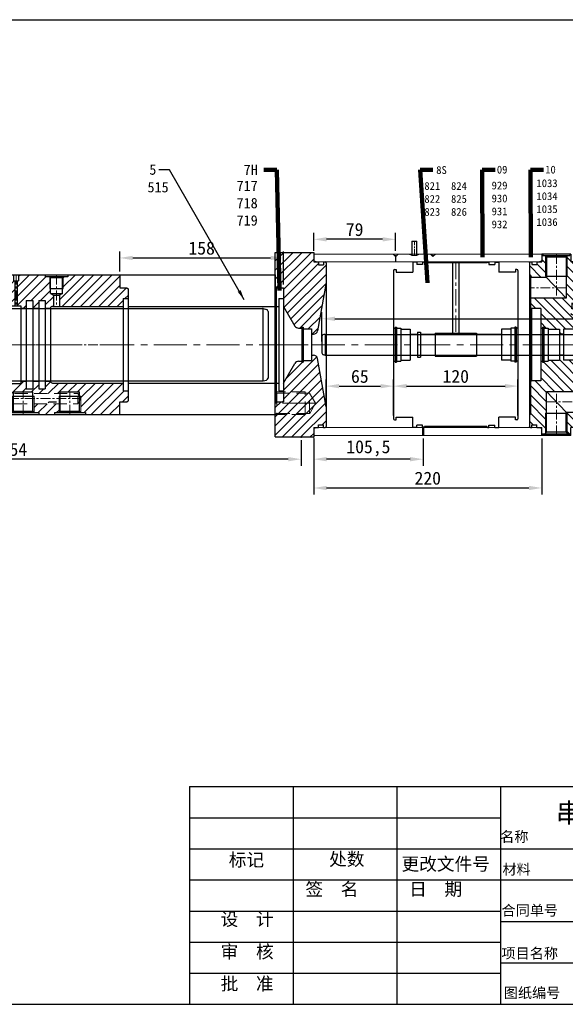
# Model space of a CAD drawing. Header units: millimetres. Extents: x 3176 to 6701, y -5770 to -692.
# Tile 2 of 10: x 4017 to 4543, y -4320 to -3370. Entities that reach past the tile are written whole.
import ezdxf

# ---------------------------------------------------------------- set-up
doc = ezdxf.new("R2010")
doc.units = ezdxf.units.MM
doc.linetypes.add('CENTER', pattern=[50.8, 31.75, -6.35, 6.35, -6.35])
doc.linetypes.add('DASHED', pattern=[19.05, 12.7, -6.35])
doc.layers.get('Defpoints').update_dxf_attribs({"lineweight": 25})
for name, color, linetype, lineweight in [('图层1', 7, 'Continuous', 25), ('图层2', 3, 'CENTER', 13), ('图层3', 2, 'Continuous', 13), ('图层4', 1, 'Continuous', 30), ('图层5', 5, 'DASHED', 13), ('图层7', 4, 'Continuous', 15)]:
    doc.layers.add(name, color=color, linetype=linetype, lineweight=lineweight)
doc.dimstyles.new('ISO-25', dxfattribs={"dimtxt": 2.5, "dimasz": 2.5, "dimexe": 1.25, "dimexo": 0.625, "dimtad": 1, "dimtxsty": 'Standard', "dimcen": 2.5, "dimadec": 0, "dimazin": 0, "dimtfac": 1, "dimtmove": 0, "dimatfit": 3, "dimfxl": 1, "dimarcsym": 0})
pattern_1 = [(45, (-1087.872, -218.9514), (-4.419417, 4.419417), [])]

# ---------------------------------------------------------------- blocks, each defined once
blk = doc.blocks.new('15高压腔b')
at = {"layer": '图层7'}
h = blk.add_hatch(dxfattribs=at)
h.set_pattern_fill('ANSI31', color=256, scale=50, style=0)
h.set_pattern_definition(pattern_1)
h.paths.add_polyline_path([(130, 54), (129, 55), (122, 55), (122, 67.5), (72, 67.5), (72, 65.5), (67.7, 65.5), (67.5, 65.3), (67.5, 54.14), (66.7, 54.14), (66.7, 49.5), (64, 47.94), (64, 37), (125.25, 37), (125.25, 44.45), (130, 44.45)])
h.paths.add_polyline_path([(55.3, 54.14), (54.5, 54.14), (54.5, 65.3), (54.3, 65.5), (50, 65.5), (50, 67.5), (24.45, 67.5), (24.45, 61.5), (23, 61.5), (23, 37.5), (26.8, 37.5), (26.8, 35.1), (31.8, 35.1), (31.8, 42.55), (38.1, 42.55), (38.1, 35.1), (43.9, 35.1), (43.9, 42.55), (50.2, 42.55), (50.2, 35.1), (55.2, 35.1, -0.399638), (57.2, 37), (58, 37), (58, 47.94), (55.3, 49.5)])
h.paths.add_polyline_path([(19.7, -45.5), (38.3, -45.5), (38.3, -47), (64.7, -47), (64.7, -45.5), (83.3, -45.5), (83.3, -49.5), (84.5, -49.5), (84.5, -65.2), (84.8, -65.5), (89, -65.5), (89, -67.5), (122, -67.5), (122, -55), (129, -55), (130, -54), (130, -44.45), (125.25, -44.45), (125.25, -37), (57.2, -37, -0.399638), (55.2, -35.1), (50.2, -35.1), (50.2, -42.55), (43.9, -42.55), (43.9, -35.1), (38.1, -35.1), (38.1, -42.55), (31.8, -42.55), (31.8, -35.1), (26.8, -35.1), (26.8, -37.5), (17.1, -37.5), (17.1, -35.1), (12.1, -35.1), (12.1, -39.75), (5, -39.75), (5, -35.1), (1, -35.1), (0, -36.1), (0, -43.5), (1.5, -45), (1.5, -47), (19.7, -47)])
h.paths.add_polyline_path([(63.5, -57), (39.5, -57), (39.5, -65.2), (39.8, -65.5), (44, -65.5), (44, -67.5), (59, -67.5), (59, -65.5), (63.2, -65.5), (63.5, -65.2)], flags=17)
h.paths.add_polyline_path([(18.5, -57), (1, -57), (0, -58), (0, -61.5), (1, -62.5), (2.5, -62.5), (2.5, -59.7), (7.3, -59.7), (7.3, -62.5), (12, -62.5), (12, -67.5), (14, -67.5), (14, -65.5), (18.2, -65.5), (18.5, -65.2)], flags=17)
h.paths.add_polyline_path([(78.11, 55.21), (78.11, 59.79), (81.86, 59.79), (81.86, 55.21)], flags=24)
h.paths.add_polyline_path([(28, 47.15), (33.42, 47.15), (33.42, 43.4), (28, 43.4)], flags=24)
h.paths.add_polyline_path([(29.45, 56.06), (38.62, 56.06), (38.62, 51.89), (29.45, 51.89)], flags=24)
h.paths.add_polyline_path([(28.65, 63.04), (28.65, 65.96), (32.4, 65.96), (32.4, 63.04)], flags=24)
h.paths.add_polyline_path([(102.25, -59.21), (102.25, -53.79), (106, -53.79), (106, -59.21)], flags=24)
h.paths.add_polyline_path([(93.54, -60.79), (93.54, -56.21), (97.29, -56.21), (97.29, -60.79)], flags=24)
h = blk.add_hatch(dxfattribs=at)
h.set_pattern_fill('ANSI31', color=256, scale=50, style=0)
h.set_pattern_definition(pattern_1)
h.paths.add_polyline_path([(21, 61.5), (19.55, 61.5), (19.55, 67.5), (12, 67.5), (12, 62.5), (7.3, 62.5), (7.3, 59.7), (2.5, 59.7), (2.5, 62.5), (1, 62.5), (0, 61.5), (0, 58), (1.5, 56.5), (1.5, 45), (0, 43.5), (0, 36.1), (1, 35.1), (5, 35.1), (5, 39.75), (12.1, 39.75), (12.1, 35.1), (17.1, 35.1), (17.1, 37.5), (21, 37.5)])
at = {"layer": '图层1'}
for p, q in [((12, 67.5), (122, 67.5)), ((12, 67.5), (12, 62.5)), ((122, 67.5), (122, 55)), ((0, 61.5), (1, 62.5)), ((0, 61.5), (0, -61.5)), ((0, 58), (1.5, 56.5)), ((1, 62.5), (2.5, 62.5)), ((2.5, 62.5), (2.5, 59.7)), ((2.5, 59.7), (7.3, 59.7)), ((7.3, 62.5), (12, 62.5)), ((7.3, 62.5), (7.3, 59.7)), ((19.55, 61.5), (24.45, 61.5)), ((72, 65.5), (50, 65.5)), ((55.3, 64.5), (54.3, 65.5)), ((66.7, 64.5), (55.3, 64.5)), ((66.7, 64.5), (67.7, 65.5)), ((1.5, 56.5), (1.5, 45)), ((54.5, 54.14), (67.5, 54.14)), ((55.3, 49.5), (58, 47.94)), ((55.3, 49.5), (66.7, 49.5)), ((58, 47.94), (64, 47.94)), ((66.7, 49.5), (64, 47.94)), ((122, 55), (129, 55)), ((129, 55), (130, 54)), ((130, 54), (130, -54)), ((1.5, 45), (0, 43.5)), ((5, 39.75), (12.1, 39.75)), ((5, 39.75), (5, -39.75)), ((12.1, 39.75), (12.1, -39.75)), ((31.8, 42.55), (31.8, -42.55)), ((31.8, 42.55), (38.1, 42.55)), ((38.1, 42.55), (38.1, -42.55)), ((43.9, 42.55), (43.9, -42.55)), ((43.9, 42.55), (50.2, 42.55)), ((50.2, 42.55), (50.2, -42.55)), ((125.25, 44.45), (130, 44.45)), ((125.25, 44.45), (125.25, -44.45)), ((0, 36.1), (1, 35.1)), ((1, 35.1), (1, -35.1)), ((1, 35.1), (5, 35.1)), ((12.1, 35.1), (17.1, 35.1)), ((17.1, 37.5), (17.1, -37.5)), ((17.1, 37.5), (26.8, 37.5)), ((26.8, 37.5), (26.8, -37.5)), ((26.8, 35.1), (31.8, 35.1)), ((38.1, 35.1), (43.9, 35.1)), ((50.2, 35.1), (55.2, 35.1)), ((55.2, 35), (55.2, -35)), ((57.2, 37), (125.25, 37)), ((1, -35.1), (0, -36.1)), ((1, -35.1), (5, -35.1)), ((12.1, -35.1), (17.1, -35.1)), ((17.1, -37.5), (26.8, -37.5)), ((26.8, -35.1), (31.8, -35.1)), ((38.1, -35.1), (43.9, -35.1)), ((50.2, -35.1), (55.2, -35.1)), ((57.2, -37), (125.25, -37)), ((1.5, -45), (0, -43.5)), ((1.5, -56.5), (1.5, -45)), ((5, -39.75), (12.1, -39.75)), ((19.7, -64), (19.7, -45.5)), ((19.7, -45.5), (38.3, -45.5)), ((31.8, -42.55), (38.1, -42.55)), ((38.3, -64), (38.3, -45.5)), ((43.9, -42.55), (50.2, -42.55)), ((64.7, -64), (64.7, -45.5)), ((64.7, -45.5), (83.3, -45.5)), ((83.3, -64), (83.3, -45.5)), ((125.25, -44.45), (130, -44.45)), ((0, -58), (1.5, -56.5)), ((18.5, -49.5), (39.5, -49.5)), ((63.5, -49.5), (84.5, -49.5)), ((122, -55), (129, -55)), ((122, -67.5), (122, -55)), ((129, -55), (130, -54)), ((0, -61.5), (1, -62.5)), ((1, -62.5), (2.5, -62.5)), ((2.5, -62.5), (2.5, -59.7)), ((2.5, -59.7), (7.3, -59.7)), ((7.3, -62.5), (7.3, -59.7)), ((7.3, -62.5), (12, -62.5)), ((12, -67.5), (12, -62.5)), ((14, -65.5), (44, -65.5)), ((14, -65.5), (14, -67.5)), ((19.7, -64), (18.2, -65.5)), ((19.7, -64), (38.3, -64)), ((38.3, -64), (39.8, -65.5)), ((44, -65.5), (44, -67.5)), ((59, -65.5), (89, -65.5)), ((59, -65.5), (59, -67.5)), ((64.7, -64), (63.2, -65.5)), ((64.7, -64), (83.3, -64)), ((83.3, -64), (84.8, -65.5)), ((89, -65.5), (89, -67.5)), ((12, -67.5), (122, -67.5))]:
    blk.add_line(p, q, dxfattribs=at)
at = {"layer": '图层1', "ltscale": 0.5}
for p, q in [((19.55, 67.5), (19.55, 61.5)), ((24.45, 67.5), (24.45, 61.5)), ((21, 61.5), (21, 37.5)), ((23, 61.5), (23, 37.5)), ((58, 47.94), (58, 37)), ((64, 47.94), (64, 37))]:
    blk.add_line(p, q, dxfattribs=at)
at = {"layer": '图层1', "ltscale": 0.2}
for p, q in [((50, 67.5), (50, 65.5)), ((72, 67.5), (72, 65.5)), ((55.3, 49.5), (55.3, 64.5)), ((66.7, 49.5), (66.7, 64.5))]:
    blk.add_line(p, q, dxfattribs=at)
at = {"layer": '图层1'}
for centre, start, end in [((57.2, 35), 90, 180), ((57.2, -35), 180, 270)]:
    blk.add_arc(centre, 2, start, end, dxfattribs=at)
at = {"layer": '图层2', "ltscale": 0.3}
for p, q in [((22, 67.5), (22, 37.5)), ((61, 67.5), (61, 37)), ((0, 0), (130, 0)), ((29, -67.5), (29, -45.5)), ((74, -67.5), (74, -45.5)), ((0, -52), (82.66, -52))]:
    blk.add_line(p, q, dxfattribs=at)
at = {"layer": '图层5'}
for p, q in [((1.5, -47), (81.5, -47)), ((81.5, -47), (84.39, -52)), ((1, -57), (81.5, -57)), ((81.5, -57), (84.39, -52))]:
    blk.add_line(p, q, dxfattribs=at)
at = {"layer": '图层5', "ltscale": 0.5}
blk.add_line((81.5, -57), (81.5, -47), dxfattribs=at)
at = {"layer": '图层7', "ltscale": 0.2}
for p, q in [((54.5, 54.14), (54.5, 65.3)), ((67.5, 54.14), (67.5, 65.3))]:
    blk.add_line(p, q, dxfattribs=at)
at = {"layer": '图层7'}
for p, q in [((18.5, -65.2), (18.5, -49.5)), ((39.5, -65.2), (39.5, -49.5)), ((63.5, -65.2), (63.5, -49.5)), ((84.5, -65.2), (84.5, -49.5))]:
    blk.add_line(p, q, dxfattribs=at)
blk = doc.blocks.new('15-175特殊中法兰')
at = {"layer": '图层7'}
h = blk.add_hatch(dxfattribs=at)
h.set_pattern_fill('ANSI31', color=256, scale=50, style=0)
h.set_pattern_definition([(45, (0, 0), (-4.4194, 4.4194), [])])
h.paths.add_polyline_path([(49, 60), (49, 79, 0.414214), (48, 80), (46.5, 80), (46.5, 77.2), (41.7, 77.2), (41.7, 80), (37, 80), (37, 89), (0, 89), (0, 56), (1, 55), (8, 55), (8, 37), (18.97, 18, 0.267949), (22.43, 16), (25.5, 16), (25.5, 16.85), (26.8, 16.85), (26.8, 15.85, 0.414214), (27.3, 15.35), (35, 15.35), (35, 10.1), (36.84, 10.1, 0.36397), (40.78, 13.41)])
h.paths.add_polyline_path([(49, -60), (40.78, -13.41, 0.36397), (36.84, -10.1), (35, -10.1), (35, -15.35), (27.3, -15.35, 0.414214), (26.8, -15.85), (26.8, -16.85), (25.5, -16.85), (25.5, -16), (22.43, -16, 0.267949), (18.97, -18), (8, -37), (8, -55), (1, -55), (0, -56), (0, -89), (37, -89), (37, -80), (41.7, -80), (41.7, -77.2), (46.5, -77.2), (46.5, -80), (48, -80, 0.414214), (49, -79)])
h.paths.add_polyline_path([(31.5, -41.75), (31.5, -37.71), (35, -39.73)], flags=16)
h.paths.add_polyline_path([(27.26, 28.9), (38.76, 28.9), (38.76, 23.48), (27.26, 23.48)], flags=24)
h.paths.add_polyline_path([(37.56, 21.5), (39.83, 16.58), (36.43, 15.01), (34.16, 19.93)], flags=24)
h.paths.add_polyline_path([(31.8, 36.4), (42.47, 36.4), (42.47, 30.99), (31.8, 30.99)], flags=24)
h.paths.add_polyline_path([(2.3, 72.33), (11.8, 72.33), (11.8, 67.33), (2.3, 67.33)], flags=24)
h.paths.add_polyline_path([(18.79, -43.15), (24.21, -43.15), (24.21, -46.9), (18.79, -46.9)], flags=24)
h.paths.add_polyline_path([(11.89, -74.02), (11.89, -55.6), (18.97, -55.6), (18.97, -74.02)], flags=24)
h.paths.add_polyline_path([(20.93, -74.14), (20.93, -50.06), (28.01, -50.06), (28.01, -74.14)], flags=24)
h.paths.add_polyline_path([(30.7, -43.39), (30.7, -37.98), (26.95, -37.98), (26.95, -43.39)], flags=24)
at = {"layer": '图层1'}
for p, q in [((0, -89), (0, 89)), ((0, 89), (37, 89)), ((37, 89), (37, 80)), ((37, 80), (41.7, 80)), ((41.7, 80), (41.7, 77.2)), ((41.7, 77.2), (46.5, 77.2)), ((46.5, 80), (46.5, 77.2)), ((46.5, 80), (48, 80)), ((49, 79), (49, -79)), ((49, 60), (40.78, 13.41)), ((0, 56), (1, 55)), ((1, -55), (1, 55)), ((1, 55), (8, 55)), ((8, 55), (8, -55)), ((8, 37), (18.97, 18)), ((22.43, 16), (25.5, 16)), ((25.5, 16.85), (25.5, -16.85)), ((25.5, 16.85), (26.8, 16.85)), ((26.8, 16.85), (26.8, -16.85)), ((27.3, 15.35), (35, 15.35)), ((35, 15.35), (35, -15.35)), ((35, 10.1), (36.84, 10.1)), ((8, -37), (18.97, -18)), ((22.43, -16), (25.5, -16)), ((25.5, -16.85), (26.8, -16.85)), ((27.3, -15.35), (35, -15.35)), ((35, -10.1), (36.84, -10.1)), ((49, -60), (40.78, -13.41)), ((1, -55), (0, -56)), ((1, -55), (8, -55)), ((1.5, -66.25), (0, -67.75)), ((37, -80), (37, -89)), ((37, -80), (41.7, -80)), ((41.7, -80), (41.7, -77.2)), ((41.7, -77.2), (46.5, -77.2)), ((46.5, -80), (46.5, -77.2)), ((46.5, -80), (48, -80)), ((0, -89), (37, -89))]:
    blk.add_line(p, q, dxfattribs=at)
for centre, radius, start, end in [((48, 79), 1, 0, 90), ((22.43, 20), 4, 210, 270), ((27.3, 15.85), 0.5, 180, 270), ((36.84, 14.1), 4, 270, 350), ((22.43, -20), 4, 90, 150), ((27.3, -15.85), 0.5, 90, 180), ((36.84, -14.1), 4, 10, 90), ((48, -79), 1, 270, 0)]:
    blk.add_arc(centre, radius, start, end, dxfattribs=at)
at = {"layer": '图层2'}
for p, q in [((0, 0), (49, 0)), ((38.78, -56.5), (0, -56.5))]:
    blk.add_line(p, q, dxfattribs=at)
at = {"layer": '图层5'}
for p, q in [((0, -45.25), (1.5, -46.75)), ((28.8, -45.5), (0.25, -45.5)), ((1.5, -46.75), (1.5, -66.25)), ((33.1, -46.75), (1.5, -46.75)), ((28.8, -67.5), (28.8, -45.5)), ((33.1, -66.25), (33.1, -46.75)), ((38.73, -56.5), (33.1, -46.75)), ((38.78, -56.5), (33.16, -66.25)), ((33.16, -66.25), (1.5, -66.25)), ((28.8, -67.5), (0.25, -67.5))]:
    blk.add_line(p, q, dxfattribs=at)
blk = doc.blocks.new('*D3214')
at = {"layer": 'Defpoints', "color": 0}
for p in [(4377.88, -3723.39), (4312.88, -3743.42), (4377.88, -3743.42)]:
    blk.add_point(p, dxfattribs=at)
at = {"layer": '图层3', "color": 0, "lineweight": -2}
for p, q in [((4312.88, -3740.29), (4312.88, -3717.14)), ((4325.38, -3723.39), (4365.38, -3723.39)), ((4377.88, -3740.29), (4377.88, -3717.14))]:
    blk.add_line(p, q, dxfattribs=at)
at = {"layer": '图层3', "color": 0}
for points in [[(4325.38, -3721.31), (4325.38, -3725.48), (4312.88, -3723.39)], [(4365.38, -3725.48), (4365.38, -3721.31), (4377.88, -3723.39)]]:
    blk.add_solid(points, dxfattribs=at)
at = {"layer": '图层3', "color": 0, "insert": (4345.38, -3714.02), "char_height": 12.5, "attachment_point": 5}
blk.add_mtext('65', dxfattribs=at)
blk = doc.blocks.new('*D3215')
at = {"layer": 'Defpoints', "color": 0}
for p in [(4497.88, -3723.39), (4377.88, -3754.92), (4497.88, -3754.92)]:
    blk.add_point(p, dxfattribs=at)
at = {"layer": '图层3', "color": 0, "lineweight": -2}
for p, q in [((4377.88, -3751.79), (4377.88, -3717.14)), ((4390.38, -3723.39), (4485.38, -3723.39)), ((4497.88, -3751.79), (4497.88, -3717.14))]:
    blk.add_line(p, q, dxfattribs=at)
at = {"layer": '图层3', "color": 0}
for points in [[(4390.38, -3721.31), (4390.38, -3725.48), (4377.88, -3723.39)], [(4485.38, -3725.48), (4485.38, -3721.31), (4497.88, -3723.39)]]:
    blk.add_solid(points, dxfattribs=at)
at = {"layer": '图层3', "color": 0, "insert": (4437.88, -3714.02), "char_height": 12.5, "attachment_point": 5}
blk.add_mtext('120', dxfattribs=at)
blk = doc.blocks.new('*D3216')
at = {"layer": 'Defpoints', "color": 0}
for p in [(4300.88, -3770.92), (4520.88, -3770.92), (4520.88, -3821.67)]:
    blk.add_point(p, dxfattribs=at)
at = {"layer": '图层3', "color": 0, "lineweight": -2}
for p, q in [((4300.88, -3774.04), (4300.88, -3827.92)), ((4520.88, -3774.04), (4520.88, -3827.92)), ((4313.38, -3821.67), (4508.38, -3821.67))]:
    blk.add_line(p, q, dxfattribs=at)
at = {"layer": '图层3', "color": 0}
for points in [[(4313.38, -3819.58), (4313.38, -3823.75), (4300.88, -3821.67)], [(4508.38, -3823.75), (4508.38, -3819.58), (4520.88, -3821.67)]]:
    blk.add_solid(points, dxfattribs=at)
at = {"layer": '图层3', "color": 0, "insert": (4410.88, -3812.29), "char_height": 12.5, "attachment_point": 5}
blk.add_mtext('220', dxfattribs=at)
blk = doc.blocks.new('*D3226')
at = {"layer": 'Defpoints', "color": 0}
for p in [(4300.88, -3770.92), (4406.38, -3770.92), (4300.88, -3793.88)]:
    blk.add_point(p, dxfattribs=at)
at = {"layer": '图层3', "color": 0, "lineweight": -2}
for p, q in [((4300.88, -3774.04), (4300.88, -3800.13)), ((4406.38, -3774.04), (4406.38, -3800.13)), ((4393.88, -3793.88), (4313.38, -3793.88))]:
    blk.add_line(p, q, dxfattribs=at)
at = {"layer": '图层3', "color": 0}
for points in [[(4313.38, -3791.79), (4313.38, -3795.96), (4300.88, -3793.88)], [(4393.88, -3795.96), (4393.88, -3791.79), (4406.38, -3793.88)]]:
    blk.add_solid(points, dxfattribs=at)
at = {"layer": '图层3', "color": 0, "insert": (4353.63, -3783.46), "char_height": 12.5, "attachment_point": 5}
blk.add_mtext('105,5', dxfattribs=at)
blk = doc.blocks.new('*D3227')
at = {"layer": 'Defpoints', "color": 0}
for p in [(4300.88, -3581.74), (4300.88, -3595.92), (4379.88, -3595.92)]:
    blk.add_point(p, dxfattribs=at)
at = {"layer": '图层3', "color": 0, "lineweight": -2}
for p, q in [((4300.88, -3592.79), (4300.88, -3575.49)), ((4379.88, -3592.79), (4379.88, -3575.49)), ((4367.38, -3581.74), (4313.38, -3581.74))]:
    blk.add_line(p, q, dxfattribs=at)
at = {"layer": '图层3', "color": 0}
for points in [[(4313.38, -3579.66), (4313.38, -3583.82), (4300.88, -3581.74)], [(4367.38, -3583.82), (4367.38, -3579.66), (4379.88, -3581.74)]]:
    blk.add_solid(points, dxfattribs=at)
at = {"layer": '图层3', "color": 0, "insert": (4340.38, -3572.37), "char_height": 12.5, "attachment_point": 5}
blk.add_mtext('79', dxfattribs=at)
blk = doc.blocks.new('160气簧法兰')
at = {"layer": '图层7'}
h = blk.add_hatch(dxfattribs=at)
h.set_pattern_fill('ANSI31', color=256, scale=50)
h.set_pattern_definition([(45, (-5085.711, -780.8115), (-4.4194174, 4.4194174), [])])
h.paths.add_polyline_path([(52, 79, 0.414214), (51, 80), (49.5, 80), (49.5, 77.3), (44.7, 77.3), (44.7, 80), (40, 80), (40, 87.5), (39, 87.5), (39, 86), (36.9, 86), (36.4, 85.5), (36.4, 66), (35.4, 66), (35.4, 65), (51, 65), (51, 67), (52, 68)])
h.paths.add_polyline_path([(1, 67), (1, 16), (2.7, 16), (2.7, 16.85), (4, 16.85), (4, 16), (8, 16), (8, 15), (19, 15), (19, 10.1), (23, 10.1), (23, 15), (34, 15), (34, 16), (38, 16), (38, 16.85), (39.3, 16.85), (39.3, 16), (41, 16), (41, 35), (50, 35), (51, 36), (51, 45), (26, 45), (16.6, 45), (16.6, 55), (16.6, 66), (15.6, 66), (15.6, 85.5), (15.1, 86), (13, 86), (13, 87.5), (12, 87.5), (12, 80), (7.3, 80), (7.3, 77.3), (2.5, 77.3), (2.5, 80), (1, 80, 0.414214), (0, 79), (0, 68)])
h.paths.add_polyline_path([(1, -45), (26, -45), (35.4, -45), (35.4, -55), (35.4, -66), (36.4, -66), (36.4, -85.5), (36.9, -86), (39, -86), (39, -87.5), (40, -87.5), (40, -80), (44.7, -80), (44.7, -77.3), (49.5, -77.3), (49.5, -80), (51, -80, 0.414214), (52, -79), (52, -68), (51, -67), (51, -36), (50, -35), (41, -35), (41, -16), (39.3, -16), (39.3, -16.85), (38, -16.85), (38, -16), (34, -16), (34, -15), (23, -15), (23, -10.1), (19, -10.1), (19, -15), (8, -15), (8, -16), (4, -16), (4, -16.85), (2.7, -16.85), (2.7, -16), (1, -16)])
h.paths.add_polyline_path([(0, -79, 0.414214), (1, -80), (2.5, -80), (2.5, -77.3), (7.3, -77.3), (7.3, -80), (12, -80), (12, -87.5), (13, -87.5), (13, -86), (15.1, -86), (15.6, -85.5), (15.6, -66), (16.6, -66), (16.6, -65), (1, -65), (1, -67), (0, -68)])
at = {"layer": '图层1'}
for p, q in [((12, 87.5), (40, 87.5)), ((12, 87.5), (12, 80)), ((13, 87.5), (13, 86)), ((39, 86), (13, 86)), ((15.1, 86), (16.6, 84.5)), ((36.9, 86), (35.4, 84.5)), ((39, 87.5), (39, 86)), ((40, 87.5), (40, 80)), ((0, 79), (0, -79)), ((1, 80), (2.5, 80)), ((2.5, 80), (2.5, 77.3)), ((2.5, 77.3), (7.3, 77.3)), ((7.3, 80), (7.3, 77.3)), ((7.3, 80), (12, 80)), ((16.6, 84.5), (16.6, 45)), ((16.6, 84.5), (35.4, 84.5)), ((35.4, 84.5), (35.4, 65)), ((44.7, 80), (40, 80)), ((44.7, 80), (44.7, 77.3)), ((49.5, 77.3), (44.7, 77.3)), ((49.5, 80), (49.5, 77.3)), ((51, 80), (49.5, 80)), ((52, 79), (52, -79)), ((0, 68), (1, 67)), ((1, 67), (1, -67)), ((52, 68), (51, 67)), ((51, 67), (51, -67)), ((36.4, 66), (15.6, 66)), ((35.4, 65), (16.6, 45)), ((35.4, 65), (51, 65)), ((16.6, 45), (51, 45)), ((41, 35), (41, -35)), ((41, 35), (50, 35)), ((50, 35), (51, 36)), ((50, 35), (50, -35)), ((1, 16), (2.7, 16)), ((2.7, 16.85), (2.7, -16.85)), ((2.7, 16.85), (4, 16.85)), ((4, 16.85), (4, -16.85)), ((4, 16), (8, 16)), ((8, 16), (8, -16)), ((8, 15), (19, 15)), ((19, 15), (19, -15)), ((19, 10.1), (23, 10.1)), ((34, 15), (23, 15)), ((23, 15), (23, -15)), ((34, 16), (34, -16)), ((38, 16), (34, 16)), ((38, 16.85), (38, -16.85)), ((39.3, 16.85), (38, 16.85)), ((39.3, 16.85), (39.3, -16.85)), ((41, 16), (39.3, 16)), ((1, -16), (2.7, -16)), ((2.7, -16.85), (4, -16.85)), ((4, -16), (8, -16)), ((8, -15), (19, -15)), ((19, -10.1), (23, -10.1)), ((34, -15), (23, -15)), ((38, -16), (34, -16)), ((39.3, -16.85), (38, -16.85)), ((41, -16), (39.3, -16)), ((41, -35), (50, -35)), ((51, -36), (50, -35)), ((35.4, -45), (1, -45)), ((16.6, -65), (35.4, -45)), ((35.4, -84.5), (35.4, -45)), ((16.6, -65), (1, -65)), ((36.4, -66), (15.6, -66)), ((16.6, -84.5), (16.6, -65)), ((0, -68), (1, -67)), ((52, -68), (51, -67)), ((1, -80), (2.5, -80)), ((2.5, -77.3), (7.3, -77.3)), ((2.5, -80), (2.5, -77.3)), ((7.3, -80), (7.3, -77.3)), ((7.3, -80), (12, -80)), ((12, -87.5), (12, -80)), ((15.1, -86), (16.6, -84.5)), ((16.6, -84.5), (35.4, -84.5)), ((36.9, -86), (35.4, -84.5)), ((40, -87.5), (40, -80)), ((44.7, -80), (40, -80)), ((44.7, -80), (44.7, -77.3)), ((49.5, -77.3), (44.7, -77.3)), ((49.5, -80), (49.5, -77.3)), ((51, -80), (49.5, -80)), ((12, -87.5), (40, -87.5)), ((39, -86), (13, -86)), ((13, -87.5), (13, -86)), ((39, -87.5), (39, -86))]:
    blk.add_line(p, q, dxfattribs=at)
for centre, start, end in [((1, 79), 90, 180), ((51, 79), 0, 90), ((1, -79), 180, 270), ((51, -79), 270, 0)]:
    blk.add_arc(centre, 1, start, end, dxfattribs=at)
at = {"layer": '图层2', "ltscale": 0.3}
for p, q in [((26, 87.5), (26, 45)), ((16.6, 55), (52, 55)), ((26, -87.5), (26, -45)), ((35.4, -55), (0, -55))]:
    blk.add_line(p, q, dxfattribs=at)
at = {"layer": '图层2'}
blk.add_line((0, 0), (52, 0), dxfattribs=at)
at = {"layer": '图层7'}
for p, q in [((36.4, 85.5), (36.4, 66)), ((15.6, 85.5), (15.6, 66)), ((15.6, -85.5), (15.6, -66)), ((36.4, -85.5), (36.4, -66))]:
    blk.add_line(p, q, dxfattribs=at)
blk = doc.blocks.new('*D3385')
at = {"layer": 'Defpoints', "color": 0}
for p in [(4271.88, -3599.71), (4113.88, -3615.92), (4271.88, -3628.42)]:
    blk.add_point(p, dxfattribs=at)
at = {"layer": '图层3', "color": 0, "lineweight": -2}
for p, q in [((4113.88, -3612.79), (4113.88, -3593.46)), ((4126.38, -3599.71), (4259.38, -3599.71)), ((4271.88, -3625.29), (4271.88, -3593.46))]:
    blk.add_line(p, q, dxfattribs=at)
at = {"layer": '图层3', "color": 0}
for points in [[(4126.38, -3597.62), (4126.38, -3601.79), (4113.88, -3599.71)], [(4259.38, -3601.79), (4259.38, -3597.62), (4271.88, -3599.71)]]:
    blk.add_solid(points, dxfattribs=at)
at = {"layer": '图层3', "color": 0, "insert": (4192.88, -3590.33), "char_height": 12.5, "attachment_point": 5}
blk.add_mtext('158', dxfattribs=at)
blk = doc.blocks.new('*D3387')
at = {"layer": 'Defpoints', "color": 0}
for p in [(3734.88, -3751.92), (4288.88, -3772.42), (3734.88, -3793.88)]:
    blk.add_point(p, dxfattribs=at)
at = {"layer": '图层3', "color": 0, "lineweight": -2}
for p, q in [((3734.88, -3755.04), (3734.88, -3800.13)), ((4288.88, -3775.54), (4288.88, -3800.13)), ((4276.38, -3793.88), (3747.38, -3793.88))]:
    blk.add_line(p, q, dxfattribs=at)
at = {"layer": '图层3', "color": 0}
for points in [[(3747.38, -3791.79), (3747.38, -3795.96), (3734.88, -3793.88)], [(4276.38, -3795.96), (4276.38, -3791.79), (4288.88, -3793.88)]]:
    blk.add_solid(points, dxfattribs=at)
at = {"layer": '图层3', "color": 0, "insert": (4011.88, -3784.5), "char_height": 12.5, "attachment_point": 5}
blk.add_mtext('554', dxfattribs=at)
blk = doc.blocks.new('*D3388')
at = {"layer": 'Defpoints', "color": 0}
for p in [(4811.88, -3658.38), (4308.88, -3683.42), (4811.88, -3683.42)]:
    blk.add_point(p, dxfattribs=at)
at = {"layer": '图层3', "color": 0, "lineweight": -2}
for p, q in [((4308.88, -3680.29), (4308.88, -3652.13)), ((4811.88, -3680.29), (4811.88, -3652.13)), ((4321.38, -3658.38), (4799.38, -3658.38))]:
    blk.add_line(p, q, dxfattribs=at)
at = {"layer": '图层3', "color": 0}
for points in [[(4321.38, -3656.3), (4321.38, -3660.46), (4308.88, -3658.38)], [(4799.38, -3660.46), (4799.38, -3656.3), (4811.88, -3658.38)]]:
    blk.add_solid(points, dxfattribs=at)
at = {"layer": '图层3', "color": 0, "insert": (4560.38, -3649.01), "char_height": 12.5, "attachment_point": 5}
blk.add_mtext('503', dxfattribs=at)

msp = doc.modelspace()

# ---------------------------------------------------------------- linework, layer by layer
at = {"layer": '图层1'}
for p, q in [((4310.379, -3603.419), (4311.879, -3603.419)), ((4400.279, -3603.669), (4396.379, -3603.669)), ((4396.379, -3603.669), (4396.379, -3613.419)), ((4400.279, -3603.669), (4400.279, -3605.919)), ((4405.879, -3605.919), (4400.279, -3605.919)), ((4407.129, -3603.669), (4405.879, -3603.669)), ((4405.879, -3603.669), (4405.879, -3605.919)), ((4407.129, -3603.669), (4407.879, -3604.419)), ((4467.879, -3604.419), (4407.879, -3604.419)), ((4434.879, -3604.419), (4434.879, -3672.419)), ((4440.879, -3604.419), (4440.879, -3672.419)), ((4468.629, -3603.669), (4467.879, -3604.419)), ((4468.629, -3603.669), (4469.879, -3603.669)), ((4469.879, -3603.669), (4469.879, -3605.919)), ((4469.879, -3605.919), (4475.479, -3605.919)), ((4475.479, -3603.669), (4475.479, -3605.919)), ((4475.479, -3603.669), (4479.379, -3603.669)), ((4479.379, -3603.669), (4479.379, -3613.419)), ((4113.879, -3615.919), (4263.879, -3615.919)), ((4263.879, -3615.919), (4263.879, -3628.419)), ((4377.879, -3611.919), (4377.879, -3754.919)), ((4378.879, -3610.919), (4380.379, -3610.919)), ((4380.379, -3610.919), (4380.379, -3613.419)), ((4380.379, -3613.419), (4396.379, -3613.419)), ((4495.379, -3613.419), (4479.379, -3613.419)), ((4496.879, -3610.919), (4495.379, -3610.919)), ((4495.379, -3610.919), (4495.379, -3613.419)), ((4497.879, -3611.919), (4497.879, -3754.919)), ((4263.879, -3628.419), (4270.879, -3628.419)), ((4270.879, -3628.419), (4271.879, -3629.419)), ((4271.879, -3629.419), (4271.879, -3737.419)), ((4121.879, -3646.419), (4267.259, -3646.419)), ((4267.259, -3638.969), (4271.879, -3638.969)), ((4267.259, -3638.969), (4267.259, -3727.869)), ((3991.879, -3648.419), (4251.616, -3648.419)), ((4251.879, -3648.436), (4251.879, -3718.402)), ((4252.133, -3648.487), (4255.397, -3649.362)), ((4256.879, -3651.293), (4256.879, -3715.545)), ((4379.579, -3666.569), (4379.579, -3700.269)), ((4379.579, -3666.569), (4380.879, -3666.569)), ((4380.879, -3666.569), (4380.879, -3700.269)), ((4494.879, -3666.569), (4494.879, -3700.269)), ((4496.179, -3666.569), (4494.879, -3666.569)), ((4496.179, -3666.569), (4496.179, -3700.269)), ((4308.879, -3675.626), (4308.879, -3691.212)), ((4311.707, -3673.449), (4310.532, -3673.657)), ((4311.879, -3673.427), (4311.879, -3693.411)), ((4312.054, -3673.419), (4764.879, -3673.419)), ((4377.879, -3667.419), (4379.579, -3667.419)), ((4380.879, -3667.419), (4384.879, -3667.419)), ((4384.879, -3667.419), (4384.879, -3699.419)), ((4384.879, -3668.419), (4393.879, -3668.419)), ((4393.879, -3668.419), (4393.879, -3698.419)), ((4393.879, -3673.319), (4400.879, -3673.319)), ((4400.879, -3671.319), (4400.879, -3695.519)), ((4400.879, -3671.319), (4403.779, -3671.319)), ((4403.779, -3671.319), (4403.779, -3695.519)), ((4403.779, -3673.319), (4417.879, -3673.319)), ((4417.879, -3672.419), (4417.879, -3694.419)), ((4417.879, -3672.419), (4457.879, -3672.419)), ((4457.879, -3672.419), (4457.879, -3694.419)), ((4457.879, -3673.319), (4481.879, -3673.319)), ((4490.879, -3668.419), (4481.879, -3668.419)), ((4481.879, -3668.419), (4481.879, -3698.419)), ((4490.879, -3667.419), (4490.879, -3699.419)), ((4494.879, -3667.419), (4490.879, -3667.419)), ((4497.879, -3667.419), (4496.179, -3667.419)), ((4311.707, -3693.389), (4310.532, -3693.181)), ((4312.054, -3693.419), (4764.879, -3693.419)), ((4393.879, -3693.519), (4400.879, -3693.519)), ((4403.779, -3693.519), (4417.879, -3693.519)), ((4417.879, -3694.419), (4457.879, -3694.419)), ((4457.879, -3693.519), (4481.879, -3693.519)), ((4377.879, -3699.419), (4379.579, -3699.419)), ((4379.579, -3700.269), (4380.879, -3700.269)), ((4380.879, -3699.419), (4384.879, -3699.419)), ((4384.879, -3698.419), (4393.879, -3698.419)), ((4400.879, -3695.519), (4403.779, -3695.519)), ((4490.879, -3698.419), (4481.879, -3698.419)), ((4494.879, -3699.419), (4490.879, -3699.419)), ((4496.179, -3700.269), (4494.879, -3700.269)), ((4497.879, -3699.419), (4496.179, -3699.419)), ((3991.879, -3718.419), (4251.616, -3718.419)), ((4121.879, -3720.419), (4267.259, -3720.419)), ((4252.133, -3718.351), (4255.397, -3717.476)), ((4267.259, -3727.869), (4271.879, -3727.869)), ((4045.879, -3738.419), (4044.879, -3739.419)), ((4045.879, -3738.419), (4052.879, -3738.419)), ((4263.879, -3750.919), (4263.879, -3738.419)), ((4263.879, -3750.919), (4263.879, -3738.419)), ((4263.879, -3738.419), (4270.879, -3738.419)), ((4270.879, -3738.419), (4271.879, -3737.419)), ((4113.879, -3750.919), (4263.879, -3750.919)), ((4378.879, -3755.919), (4380.379, -3755.919)), ((4380.379, -3753.419), (4396.379, -3753.419)), ((4380.379, -3755.919), (4380.379, -3753.419)), ((4396.379, -3763.169), (4396.379, -3753.419)), ((4405.879, -3760.919), (4400.279, -3760.919)), ((4400.279, -3763.169), (4400.279, -3760.919)), ((4405.879, -3763.169), (4405.879, -3760.919)), ((4469.879, -3760.919), (4475.479, -3760.919)), ((4469.879, -3763.169), (4469.879, -3760.919)), ((4475.479, -3763.169), (4475.479, -3760.919)), ((4495.379, -3753.419), (4479.379, -3753.419)), ((4479.379, -3763.169), (4479.379, -3753.419)), ((4495.379, -3755.919), (4495.379, -3753.419)), ((4496.879, -3755.919), (4495.379, -3755.919)), ((4400.279, -3763.169), (4396.379, -3763.169)), ((4407.129, -3763.169), (4405.879, -3763.169)), ((4405.879, -3763.419), (4405.879, -3770.919)), ((4406.879, -3763.419), (4406.879, -3770.919)), ((4407.129, -3763.169), (4407.879, -3762.419)), ((4467.879, -3762.419), (4407.879, -3762.419)), ((4468.629, -3763.169), (4467.879, -3762.419)), ((4468.629, -3763.169), (4469.879, -3763.169)), ((4475.479, -3763.169), (4479.379, -3763.169)), ((4509.879, -3763.419), (4511.379, -3763.419)), ((4281.016, -4109.833), (4281.016, -4319.833)), ((4381.016, -4109.833), (4381.016, -4319.833)), ((4481.016, -4109.833), (4481.016, -4319.833)), ((4181.016, -4139.833), (4481.016, -4139.833)), ((4181.016, -4169.833), (4981.016, -4169.833)), ((4181.016, -4199.833), (4981.016, -4199.833)), ((4181.016, -4229.833), (4481.016, -4229.833)), ((4481.016, -4239.833), (4731.016, -4239.833)), ((4181.016, -4259.833), (4481.016, -4259.833)), ((4481.016, -4279.833), (4731.016, -4279.833)), ((4181.016, -4289.833), (4481.016, -4289.833))]:
    msp.add_line(p, q, dxfattribs=at)
for centre, radius, start, end in [((4378.879, -3611.919), 1, 90, 180), ((4496.879, -3611.919), 1, 0, 90), ((4251.616, -3650.419), 2, 75, 90), ((4254.879, -3651.293), 2, 0, 75), ((4310.879, -3675.626), 2, 100, 180), ((4312.054, -3675.419), 2, 90, 100), ((4310.879, -3691.212), 2, 180, 260), ((4312.054, -3691.419), 2, 260, 270), ((4251.616, -3716.419), 2, 270, 285), ((4254.879, -3715.545), 2, 285, 0), ((4378.879, -3754.919), 1, 180, 270), ((4496.879, -3754.919), 1, 270, 0)]:
    msp.add_arc(centre, radius, start, end, dxfattribs=at)
at = {"layer": '图层2', "ltscale": 0.2}
for p, q in [((4398.029, -3597.419), (4398.029, -3583.419)), ((4379.879, -3603.419), (4379.879, -3595.919)), ((4415.879, -3598.419), (4415.879, -3595.919))]:
    msp.add_line(p, q, dxfattribs=at)
at = {"layer": '图层2', "ltscale": 0.5}
msp.add_line((4437.879, -3604.419), (4437.879, -3672.419), dxfattribs=at)
at = {"layer": '图层2'}
msp.add_line((3638.879, -3683.419), (4764.879, -3683.419), dxfattribs=at)
at = {"layer": '图层2', "ltscale": 0.3}
msp.add_line((4406.379, -3763.419), (4406.379, -3770.919), dxfattribs=at)
at = {"layer": '图层3'}
for p, q in [((4288.879, -3772.419), (4288.879, -3773.189)), ((4288.879, -3772.419), (4288.879, -3773.189)), ((4300.879, -3772.419), (4300.879, -3773.982))]:
    msp.add_line(p, q, dxfattribs=at)
at = {"layer": '图层4'}
for p, q in [((3581.016, -3369.833), (4981.016, -3369.833)), ((4181.016, -4109.833), (4981.016, -4109.833)), ((4181.016, -4109.833), (4181.016, -4319.833)), ((3581.016, -4319.833), (4981.016, -4319.833)), ((4031.016, -4319.833), (4981.016, -4319.833))]:
    msp.add_line(p, q, dxfattribs=at)
at = {"layer": '图层7'}
for p, q in [((3581.016, -3369.833), (5581.016, -3369.833)), ((4395.379, -3583.919), (4400.379, -3583.919)), ((4395.379, -3583.919), (4400.379, -3583.919)), ((4395.879, -3583.419), (4395.879, -3597.419)), ((4395.879, -3583.419), (4395.879, -3585.919)), ((4395.879, -3583.419), (4399.879, -3583.419)), ((4395.879, -3583.419), (4399.879, -3583.419)), ((4399.879, -3583.419), (4399.879, -3597.419)), ((4400.379, -3583.919), (4399.879, -3583.419)), ((4399.879, -3583.419), (4399.879, -3585.919)), ((4300.879, -3595.919), (4300.879, -3602.327)), ((4300.879, -3595.919), (4520.879, -3595.919)), ((4379.629, -3598.169), (4377.379, -3595.919)), ((4379.629, -3598.169), (4380.129, -3598.169)), ((4380.129, -3598.169), (4382.379, -3595.919)), ((4395.379, -3597.419), (4392.781, -3595.919)), ((4395.379, -3597.419), (4400.379, -3597.419)), ((4400.379, -3597.419), (4402.977, -3595.919)), ((4415.879, -3598.419), (4413.379, -3595.919)), ((4415.879, -3598.419), (4418.379, -3595.919)), ((4520.879, -3602.327), (4520.879, -3595.919)), ((4303.879, -3603.419), (4300.879, -3602.327)), ((4303.879, -3603.419), (4517.879, -3603.419)), ((4517.879, -3603.419), (4520.879, -3602.327)), ((4303.879, -3763.419), (4300.879, -3764.511)), ((4300.879, -3770.919), (4300.879, -3764.511)), ((4300.879, -3770.919), (4520.879, -3770.919)), ((4303.879, -3763.419), (4517.879, -3763.419)), ((4517.879, -3763.419), (4520.879, -3764.511)), ((4520.879, -3764.511), (4520.879, -3770.919))]:
    msp.add_line(p, q, dxfattribs=at)
at = {"layer": '图层7', "ltscale": 0.2}
for p, q in [((4395.879, -3583.419), (4395.379, -3583.919)), ((4395.879, -3583.419), (4395.379, -3583.919)), ((4395.379, -3597.419), (4395.379, -3583.919)), ((4395.379, -3585.919), (4395.379, -3583.919)), ((4399.879, -3583.419), (4400.379, -3583.919)), ((4400.379, -3597.419), (4400.379, -3583.919)), ((4400.379, -3585.919), (4400.379, -3583.919)), ((4379.629, -3603.419), (4379.629, -3598.169)), ((4380.129, -3603.419), (4380.129, -3598.169))]:
    msp.add_line(p, q, dxfattribs=at)

# ---------------------------------------------------------------- block references
at = {"layer": '图层7'}
for name, p in [('15-175特殊中法兰', (4263.879, -3683.419)), ('15高压腔b', (3991.879, -3683.419))]:
    msp.add_blockref(name, p, dxfattribs=at)
at = {"layer": '图层7', "xscale": -1}
msp.add_blockref('160气簧法兰', (4560.879, -3683.419), dxfattribs=at)

# ---------------------------------------------------------------- texts
at = {"layer": '图层3'}
for s, insert, char_height, attachment_point in [('5', (4149.215, -3519.596), 10, 9), ('7H', (4246.974, -3519.596), 10, 9), ('8S', (4419.05, -3511.156), 7.5, 1), ('09', (4487.69, -3518.346), 7.5, 9), ('10', (4534.299, -3518.346), 7.5, 9), ('{\\f隶书|b0|i0|c134|p49;\\C2;串联工作缸}', (4534.417, -4125.671), 18.75, 1), ('{\\f宋体|b0|i0|c134|p54;名称}', (4480.746, -4153.131), 10, 1), ('{\\f宋体|b0|i0|c134|p54;标记}', (4218.993, -4174.169), 12.5, 1), ('{\\f宋体|b0|i0|c134|p54;处数}', (4315.749, -4173.523), 12.5, 1), ('{\\f宋体|b0|i0|c134|p54;更改文件号}', (4385.596, -4178.193), 12.5, 1), ('{\\f宋体|b0|i0|c134|p54;材料}', (4482.857, -4184.589), 10, 1), ('{\\f宋体|b0|i0|c134|p54;签  名}', (4292.922, -4202.521), 12.5, 1), ('{\\f宋体|b0|i0|c134|p54;日  期}', (4392.922, -4202.381), 12.5, 1), ('{\\fSimSun|b0|i0|c134|p54;合同单号}', (4481.946, -4224.206), 10, 1), ('{\\f宋体|b0|i0|c134|p54;设  计}', (4211.17, -4231.469), 12.5, 1), ('{\\f宋体|b0|i0|c134|p54;审  核}', (4211.17, -4262.79), 12.5, 1), ('{\\fSimSun|b0|i0|c134|p54;项目名称}', (4481.946, -4265.593), 10, 1), ('{\\fSimSun|b0|i0|c134|p54;批  准}', (4211.17, -4293.647), 12.5, 1), ('{\\fSimSun|b0|i0|c134|p54;图纸编号}', (4484.154, -4303.757), 10, 1)]:
    msp.add_mtext(s, dxfattribs=dict(at, insert=insert, char_height=char_height, attachment_point=attachment_point))
at = {"layer": '图层3', "attachment_point": 1}
for s, insert, char_height, width in [('1033\\P1034\\P1035\\P1036', (4515.689, -3523.851), 7.5, 54.65482), ('{\\fSimSun|b0|i0|c134|p54;515}', (4140.642, -3526.411), 10, 54.65482), ('717\\P718\\P719', (4226.534, -3525.132), 10, 54.65482), ('821\\P822\\P823', (4407.594, -3526.516), 7.5, 29.90013), ('824\\P825\\P826', (4433.304, -3526.516), 7.5, 29.90013), ('929\\P930\\P931\\P932', (4472.436, -3526.036), 7.5, 29.90013)]:
    msp.add_mtext(s, dxfattribs=dict(at, insert=insert, char_height=char_height, width=width))

# ---------------------------------------------------------------- dimensions: what is measured, and where the dimension line sits
at = {"layer": '图层3'}
for base, p1, p2, picture, middle in [((4300.879, -3581.741), (4379.879, -3595.919), (4300.879, -3595.919), '*D3227', (4340.379, -3572.366)), ((4271.879, -3599.707), (4113.879, -3615.919), (4271.879, -3628.419), '*D3385', (4192.879, -3590.332)), ((4811.879, -3658.381), (4308.879, -3683.419), (4811.879, -3683.419), '*D3388', (4560.379, -3649.006)), ((4377.879, -3723.392), (4312.879, -3743.419), (4377.879, -3743.419), '*D3214', (4345.379, -3714.017)), ((4497.879, -3723.392), (4377.879, -3754.919), (4497.879, -3754.919), '*D3215', (4437.879, -3714.017)), ((3734.879, -3793.878), (4288.879, -3772.419), (3734.879, -3751.919), '*D3387', (4011.879, -3784.503)), ((4520.879, -3821.668), (4300.879, -3770.919), (4520.879, -3770.919), '*D3216', (4410.879, -3812.293)), ((4300.879, -3793.878), (4406.379, -3770.919), (4300.879, -3770.919), '*D3226', (4353.629, -3783.461))]:
    dim = msp.add_linear_dim(base=base, p1=p1, p2=p2, dimstyle='ISO-25', override={"dimscale": 5}, dxfattribs=at)
    dim.commit()
    dim.dimension.update_dxf_attribs({"geometry": picture, "text_midpoint": middle})

# ---------------------------------------------------------------- leaders
at = {"layer": '图层3', "annotation_type": 0, "has_hookline": 1}
for points, override, hookline_direction, text_width in [([(4234.004, -3640.229), (4161.715, -3514.596), (4151.715, -3514.596)], {"dimscale": 4, "dimgap": 0.625, "dimtad": 0}, 1, 6.667), ([(4268.005, -3631.03), (4265.263, -3514.596), (4252.763, -3514.596)], {"dimscale": 5, "dimtxt": 2.5, "dimasz": 2.5, "dimgap": 0.625, "dimtad": 0, "dimtxsty": 'Standard', "dimclrd": 0, "dimlwd": 65534}, 1, 16.667), ([(4410.723, -3623.607), (4403.425, -3514.596), (4415.925, -3514.596)], {"dimscale": 5, "dimtxt": 2.5, "dimasz": 2.5, "dimgap": 0.625, "dimtad": 0, "dimtxsty": 'Standard', "dimclrd": 0, "dimlwd": 65534}, 0, 12.5), ([(4463.774, -3599.097), (4463.315, -3514.596), (4475.815, -3514.596)], {"dimscale": 5, "dimtxt": 2.5, "dimasz": 2.5, "dimgap": 0.625, "dimtad": 0, "dimtxsty": 'Standard', "dimclrd": 0, "dimlwd": 65534}, 0, 11.25), ([(4510.383, -3599.097), (4509.924, -3514.596), (4522.424, -3514.596)], {"dimscale": 5, "dimtxt": 2.5, "dimasz": 2.5, "dimgap": 0.625, "dimtad": 0, "dimtxsty": 'Standard', "dimclrd": 0, "dimlwd": 65534}, 0, 8.75)]:
    msp.add_leader(points, dimstyle='ISO-25', override=override, dxfattribs=dict(at, hookline_direction=hookline_direction, text_width=text_width))

doc.saveas('drawing.dxf')
